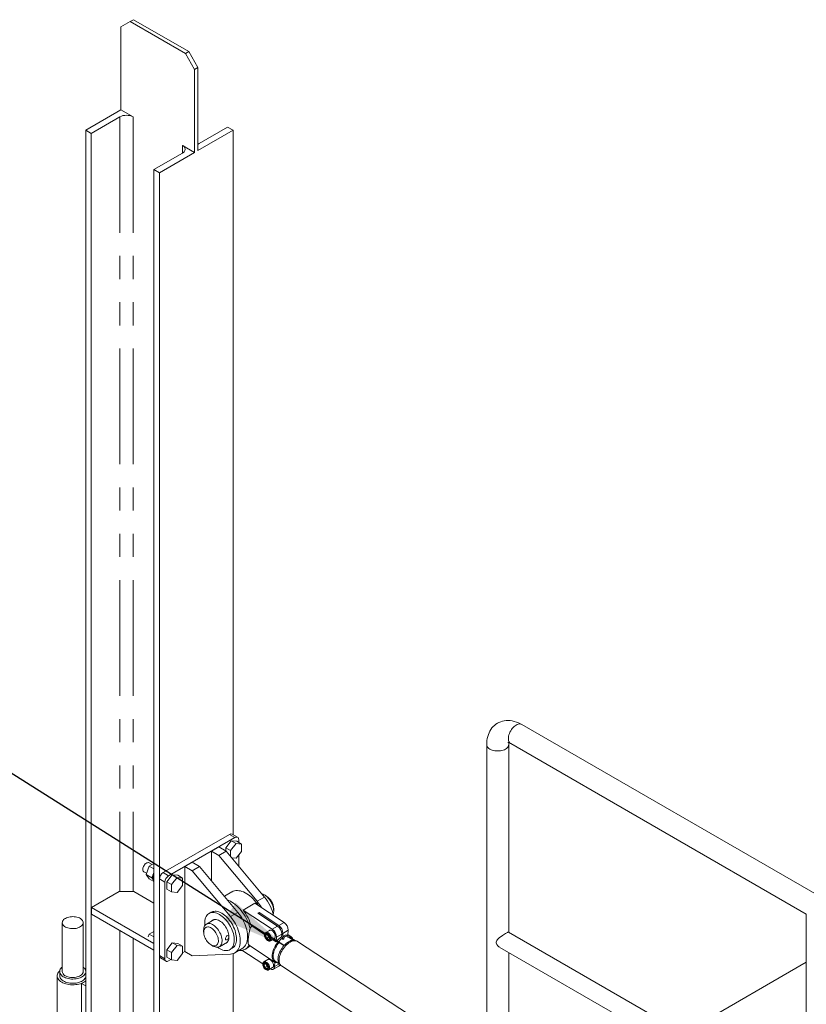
# Model space of a CAD drawing. Header units: millimetres. Extents: x 525 to 29324, y 175 to 20618.
# Tile 195 of 220: x 6124 to 7632, y 15706 to 17595. Entities that reach past the tile are written whole.
import ezdxf

# ---------------------------------------------------------------- set-up
doc = ezdxf.new("R2010")
doc.units = ezdxf.units.MM
doc.linetypes.add('SLD-Centrada-doble', pattern=[12.7, 6.35, -1.27, 1.27, -1.27, 1.27, -1.27])
doc.linetypes.add('SLD-Continua', pattern=[0])
doc.layers.add('COTAS', color=1, linetype='SLD-Continua')
doc.styles.get("Standard").update_dxf_attribs({"font": 'ARIALN.TTF'})
doc.dimstyles.new('SLDDIMSTYLE0', dxfattribs={"dimtxt": 0.18, "dimasz": 122.5, "dimexe": 0, "dimexo": 0.0625, "dimgap": 0, "dimtad": 0, "dimtih": 1, "dimtoh": 1, "dimdec": 0, "dimrnd": 1e-09, "dimzin": 0, "dimdsep": 46, "dimtxsty": 'Standard', "dimsah": 1, "dimcen": 0.09, "dimadec": 0, "dimazin": 0, "dimtfac": 122.5, "dimtdec": 0, "dimtofl": 0, "dimtmove": 0, "dimatfit": 3, "dimfxl": 1, "dimfrac": 2, "dimtolj": 1, "dimtzin": 0, "dimarcsym": 0})

msp = doc.modelspace()

# ---------------------------------------------------------------- linework, layer by layer
at = {"color": 7, "linetype": 'SLD-Continua', "lineweight": 18, "ltscale": 35}
for p, q in [((6335.4, 17591.8), (6341.7, 17595.5)), ((6341.7, 17595.5), (6447.8, 17534.2)), ((6317.7, 17581.6), (6335.4, 17591.8)), ((6317.7, 17581.6), (6317.7, 17422.4)), ((6441.4, 17530.6), (6335.4, 17591.8)), ((6447.8, 17534.2), (6441.4, 17530.6)), ((6441.4, 17530.6), (6459.1, 17500)), ((6465.5, 17503.6), (6447.8, 17534.2)), ((6459.1, 17500), (6465.5, 17503.6)), ((6459.1, 17340.7), (6459.1, 17500)), ((6465.5, 17503.6), (6465.5, 17344.4)), ((6317.7, 17422.4), (6250.2, 17383.4)), ((6260.8, 17377.3), (6315.6, 17408.9)), ((6317.7, 17422.4), (6341, 17408.9)), ((6522.4, 17389.5), (6467.6, 17357.9)), ((6533, 17383.4), (6522.4, 17389.5)), ((6250.2, 17383.4), (6260.8, 17377.3)), ((6250.2, 17383.4), (6250.2, 13170)), ((6260.8, 17377.3), (6260.8, 13163.9)), ((6465.5, 17344.4), (6533, 17383.4)), ((6533, 17383.4), (6533, 16031.3)), ((6435.8, 17354.2), (6459.1, 17340.7)), ((6435.8, 17339.5), (6381, 17307.9)), ((6391.6, 17301.7), (6459.1, 17340.7)), ((6381, 17307.9), (6391.6, 17301.7)), ((6381, 17307.9), (6381, 13094.5)), ((6391.6, 17301.7), (6391.6, 13088.4)), ((8854, 15222.3), (7086.3, 16242.8)), ((7019.3, 16204.2), (7019.3, 15592.3)), ((7061.4, 15843.8), (7061.4, 16204.2)), ((7065.2, 16206.3), (7632.1, 15879.1)), ((6525.9, 16032), (6398.7, 15958.5)), ((6536.5, 16025.9), (6409.3, 15952.4)), ((6541.5, 16026.4), (6530.9, 16032.5)), ((6505.4, 16007.9), (6491.3, 15999.8)), ((6505.4, 16007.9), (6519.6, 15999.8)), ((6529.5, 16019.6), (6518.9, 16006.4)), ((6518.9, 16006.4), (6528.1, 16001.1)), ((6518.9, 16006.4), (6518.9, 16000.2)), ((6538.7, 16014.3), (6528.1, 16001.1)), ((6529.5, 16019.6), (6538.7, 16014.3)), ((6540.1, 16018.7), (6529.5, 16019.6)), ((6549.3, 16013.4), (6538.7, 16014.3)), ((6540.1, 16018.7), (6549.3, 16013.4)), ((6543.6, 16016.6), (6543.6, 16021.8)), ((6549.3, 15999.2), (6549.3, 16013.4)), ((6491.3, 15999.8), (6505.4, 15991.6)), ((6491.3, 15943.2), (6491.3, 15999.8)), ((6519.6, 15999.8), (6505.4, 15991.6)), ((6505.4, 15991.6), (6578.8, 15903.5)), ((6519.6, 15999.8), (6592.9, 15911.7)), ((6528.1, 16001.1), (6528.1, 15989.6)), ((6530.4, 15986.8), (6538.7, 15986)), ((6538.7, 15986), (6549.3, 15999.2)), ((6543.6, 15970.9), (6543.6, 15992.2)), ((6365.9, 15955.1), (6372, 15970.9)), ((6377.5, 15974.1), (6371.8, 15977.4)), ((6372, 15970.9), (6381, 15976.1)), ((6372, 15970.9), (6381, 15965.8)), ((6440.4, 15970.4), (6454.5, 15978.5)), ((6440.4, 15970.4), (6454.5, 15962.2)), ((6440.4, 15807.1), (6440.4, 15970.4)), ((6454.5, 15978.5), (6468.7, 15970.4)), ((6454.5, 15962.2), (6468.7, 15970.4)), ((6468.7, 15970.4), (6542, 15882.3)), ((6361.8, 15960.1), (6366.7, 15957.3)), ((6365.9, 15955.1), (6377.2, 15948.6)), ((6372, 15946.4), (6365.9, 15955.1)), ((6377.2, 15948.6), (6378.9, 15952.9)), ((6378.5, 15949.7), (6380.1, 15948.8)), ((6378.5, 15949), (6379.1, 15949.3)), ((6378.5, 15949), (6380, 15948.1)), ((6416.3, 15954.3), (6405.7, 15941.1)), ((6425.5, 15949), (6414.9, 15935.8)), ((6416.3, 15954.3), (6425.5, 15949)), ((6426.9, 15953.4), (6416.3, 15954.3)), ((6436.1, 15948.1), (6425.5, 15949)), ((6426.9, 15953.4), (6436.1, 15948.1)), ((6454.5, 15962.2), (6527.9, 15874.1)), ((6372, 15946.4), (6380.7, 15941.4)), ((6378.9, 15946.2), (6377.2, 15948.6)), ((6391.6, 15946.3), (6391.6, 15799.3)), ((6402.2, 15940.2), (6402.2, 15793.2)), ((6405.7, 15941.1), (6414.9, 15935.8)), ((6405.7, 15941.1), (6405.7, 15927)), ((6414.9, 15935.8), (6414.9, 15921.7)), ((6425.5, 15920.7), (6436.1, 15933.9)), ((6436.1, 15933.9), (6436.1, 15948.1)), ((6261.1, 15891.4), (6314.2, 15922)), ((6314.2, 15922), (6342.4, 15922)), ((6342.4, 15922), (6381, 15899.7)), ((6405.7, 15927), (6414.9, 15921.7)), ((6414.9, 15921.7), (6425.5, 15920.7)), ((6530.8, 15921.6), (6516.3, 15913.2)), ((6596.7, 15913.6), (6593.1, 15915.7)), ((6574.7, 15899.6), (6552, 15886.5)), ((6630.7, 15862.9), (6574.7, 15899.6)), ((6381, 15822.2), (6261.1, 15891.4)), ((6261.1, 15879.1), (6261.1, 15891.4)), ((6381, 15809.9), (6261.1, 15879.1)), ((6491.1, 15882.5), (6486.9, 15880.1)), ((6552, 15886.5), (6608.1, 15849.8)), ((6580.5, 15880.5), (6582.6, 15881.7)), ((6618.3, 15855.7), (6580.5, 15880.5)), ((6582.6, 15881.7), (6582.4, 15879.2)), ((6582.6, 15881.7), (6620.5, 15856.9)), ((6610.8, 15885), (6610.8, 15889.1)), ((7632.1, 15879.1), (7632.1, 15489.1)), ((6205.4, 15862.6), (6205.4, 15768.7)), ((6245.4, 15768.7), (6245.4, 15862.6)), ((6496.9, 15868.6), (6481.6, 15859.8)), ((6496.1, 15868.1), (6496.4, 15868.4)), ((6593.3, 15840), (6568.7, 15856.1)), ((6370, 15835), (6372, 15840.3)), ((6372, 15840.3), (6381, 15845.4)), ((6372, 15840.3), (6381, 15835.1)), ((6476.4, 15848.3), (6476.4, 15844.2)), ((6598.7, 15839.9), (6594.9, 15837.7)), ((6603, 15847.7), (6595.4, 15843.3)), ((6595.4, 15843.3), (6595.5, 15843.4)), ((6599.4, 15839.5), (6601, 15834.9)), ((6625.9, 15835.2), (6626.2, 15840.7)), ((6628.4, 15841.9), (6628, 15836.4)), ((6628, 15836.4), (6630.7, 15834.6)), ((6638.1, 15838.6), (6638.6, 15847.9)), ((6644.2, 15835.5), (6638.1, 15839.5)), ((7632.1, 15514.4), (7061.1, 15844.1)), ((6416.3, 15823.7), (6405.7, 15810.5)), ((6425.5, 15818.4), (6414.9, 15805.2)), ((6416.3, 15823.7), (6425.5, 15818.4)), ((6426.9, 15822.7), (6416.3, 15823.7)), ((6436.1, 15817.4), (6425.5, 15818.4)), ((6426.9, 15822.7), (6436.1, 15817.4)), ((6436.1, 15803.3), (6436.1, 15817.4)), ((6490.6, 15819.7), (6494.1, 15817.7)), ((6506.6, 15816.4), (6521.9, 15825.2)), ((6521.5, 15824.9), (6521.1, 15824.8)), ((6563.5, 15819), (6612.4, 15787)), ((6601, 15834.9), (6596.7, 15832.4)), ((6601, 15834.9), (6603, 15833.6)), ((6603.1, 15832.4), (6603.1, 15832.8)), ((6604.4, 15827.7), (6604.3, 15827.7)), ((6604.4, 15827.7), (6612, 15832.2)), ((6615.4, 15825.5), (6608.4, 15830.1)), ((6616, 15834.8), (6615.4, 15825.5)), ((6621.4, 15824.6), (6621.6, 15825.6)), ((6630.5, 15818.6), (6621.4, 15824.6)), ((6628.6, 15833.4), (6625.9, 15835.2)), ((6628.4, 15829.5), (6628.6, 15833.4)), ((6629.8, 15831.2), (6628.4, 15830.4)), ((6630.7, 15834.6), (6630.5, 15830.7)), ((6638.9, 15834.7), (6637.3, 15834.6)), ((6637.5, 15834.7), (6637.4, 15834.6)), ((6648, 15828.7), (6638.9, 15834.7)), ((6651.9, 15828), (6643.8, 15833.4)), ((6653.8, 15827.5), (6650.7, 15828.4)), ((6888, 15674.6), (6656.1, 15826.5)), ((6405.7, 15810.5), (6414.9, 15805.2)), ((6405.7, 15810.5), (6405.7, 15796.3)), ((6414.9, 15805.2), (6414.9, 15791)), ((6425.5, 15790.1), (6436.1, 15803.3)), ((6436.1, 15804.6), (6440.4, 15807.1)), ((6454.5, 15798.9), (6440.4, 15807.1)), ((6527.9, 15802.3), (6454.5, 15798.9)), ((6526.8, 15810.8), (6531.1, 15813.3)), ((6533, 15803.2), (6533, 15654.3)), ((6536.1, 15804.6), (6550.2, 15812.8)), ((6589.8, 15783.2), (6549.7, 15809.4)), ((6556.5, 15811.7), (6559.3, 15813.4)), ((7044.4, 15815.1), (7632.1, 15475.8)), ((7061.4, 15359.9), (7061.4, 15805.3)), ((6393.7, 15794.7), (6404.3, 15788.6)), ((6405.7, 15796.3), (6414.9, 15791)), ((6409.3, 15789.1), (6413.8, 15791.7)), ((6414.9, 15791), (6425.5, 15790.1)), ((6595.3, 15784), (6591.6, 15781.8)), ((6599.6, 15791.8), (6592, 15787.4)), ((6592, 15787.4), (6592.2, 15787.5)), ((6597.6, 15779), (6593.4, 15776.5)), ((6596, 15783.6), (6597.6, 15779)), ((6597.6, 15779), (6599.7, 15777.7)), ((6610.1, 15773.3), (6620.4, 15779.2)), ((6610.4, 15793.5), (6610.8, 15792.7)), ((6613.1, 15786.6), (6612.6, 15778.1)), ((6614.2, 15788.2), (6622.3, 15782.9)), ((6621.5, 15783.9), (6623.5, 15781.4)), ((6622.5, 15780.4), (6623.7, 15781.1)), ((6625.5, 15779.6), (6849.2, 15633.1)), ((7632.1, 15786.4), (7396.5, 15650.4)), ((7632.1, 15786.4), (7396.5, 15650.4)), ((7632.1, 15786.4), (7396.5, 15650.4)), ((7632.1, 15786.4), (7396.5, 15650.4)), ((7632.1, 15786.4), (7396.5, 15650.4)), ((6195.4, 15760.5), (6195.4, 15638)), ((6200.4, 15768.7), (6200.4, 15760.5)), ((6599.7, 15776.5), (6599.7, 15776.9)), ((6601, 15771.8), (6600.9, 15771.8)), ((6601, 15771.8), (6608.6, 15776.3)), ((6250.2, 15750.3), (6242.4, 15745.8)), ((6242.4, 15745.8), (6250.2, 15741.3)), ((6242.4, 15745.8), (6242.4, 15623.3))]:
    msp.add_line(p, q, dxfattribs=at)
at = {"color": 8, "linetype": 'SLD-Centrada-doble', "lineweight": 18, "ltscale": 35}
for p, q in [((6315.6, 17408.9), (6315.6, 15922)), ((6341, 17408.9), (6341, 15922)), ((6435.8, 17354.2), (6435.8, 17339.5)), ((6536.5, 16025.9), (6525.9, 16032)), ((6398.7, 15958.5), (6409.3, 15952.4)), ((6402.2, 15940.2), (6391.6, 15946.3)), ((6592.9, 15911.7), (6578.8, 15903.5)), ((6527.9, 15874.1), (6542, 15882.3)), ((6618.3, 15855.7), (6608.1, 15849.8)), ((6630.7, 15862.9), (6620.5, 15856.9)), ((6315.6, 15847.7), (6315.6, 15309.6)), ((6626.2, 15840.7), (6616, 15834.8)), ((6638.6, 15847.9), (6628.4, 15841.9)), ((6341, 15833), (6341, 15309.6)), ((6391.6, 15799.3), (6402.2, 15793.2)), ((6621.6, 15783.3), (6612.6, 15778.1))]:
    msp.add_line(p, q, dxfattribs=at)
at = {"color": 7, "linetype": 'SLD-Continua', "lineweight": 18, "ltscale": 35, "flags": 128}
for points in [[(6435.8, 17354.2), (6437.5, 17353.1), (6438.9, 17351.8), (6439.9, 17350.5), (6440.6, 17349.1), (6441, 17347.6), (6441, 17346.1), (6440.6, 17344.6), (6439.9, 17343.2), (6438.9, 17341.9), (6437.5, 17340.6), (6435.8, 17339.5)], [(6467.6, 17357.9), (6465.7, 17356.9), (6465.5, 17356.8)], [(7086.3, 16242.8), (7084.1, 16244), (7080.2, 16245.9), (7076.2, 16247.5), (7072.2, 16248.8), (7068.2, 16249.7), (7064.3, 16250.3), (7060.4, 16250.5), (7056.7, 16250.4), (7053, 16249.9), (7049.4, 16249.1), (7046.1, 16248.1), (7042.8, 16246.7), (7039.8, 16245.1), (7036.9, 16243.2), (7034.2, 16241), (7031.7, 16238.7), (7029.4, 16236.1), (7027.4, 16233.2), (7025.5, 16230.2), (7023.9, 16227), (7022.5, 16223.6), (7021.3, 16220), (7020.4, 16216.2), (7019.8, 16212.3), (7019.4, 16208.2), (7019.3, 16204.2)], [(7065.2, 16206.3), (7065.2, 16206.3), (7063.9, 16207.3), (7062.8, 16208.5), (7061.9, 16210.1), (7061.3, 16211.8), (7060.9, 16213.8), (7060.8, 16216), (7060.9, 16218.3), (7061.3, 16220.7), (7061.9, 16223.2), (7062.8, 16225.7), (7063.9, 16228.2), (7065.2, 16230.7), (7066.6, 16233), (7068.3, 16235.2), (7070, 16237.2), (7071.9, 16239), (7073.8, 16240.5), (7075.7, 16241.8), (7077.7, 16242.8), (7079.6, 16243.4), (7081.4, 16243.8), (7083.2, 16243.8), (7084.8, 16243.5), (7086.3, 16242.8)], [(7065.2, 16206.3), (7065.2, 16206.3), (7063.9, 16207.3), (7062.8, 16208.5), (7061.9, 16210.1), (7061.3, 16211.8), (7060.9, 16213.8), (7060.8, 16216), (7060.9, 16218.3), (7061.3, 16220.7), (7061.9, 16223.2), (7062.8, 16225.7), (7063.9, 16228.2), (7065.2, 16230.7), (7066.6, 16233), (7068.3, 16235.2), (7070, 16237.2), (7071.9, 16239), (7073.8, 16240.5), (7075.7, 16241.8)], [(7075.7, 16241.8), (7077.7, 16242.8), (7079.6, 16243.4), (7081.4, 16243.8), (7083.2, 16243.8), (7084.8, 16243.5), (7086.3, 16242.8)], [(7019.3, 16204.2), (7019.3, 16204.2), (7019.5, 16202.6), (7020, 16201), (7020.9, 16199.5), (7022.1, 16198.1), (7023.6, 16196.8), (7025.5, 16195.6), (7027.5, 16194.5), (7029.8, 16193.6), (7032.3, 16192.9), (7034.9, 16192.4), (7037.6, 16192.1), (7040.4, 16192), (7043.1, 16192.1), (7045.8, 16192.4), (7048.4, 16192.9), (7050.9, 16193.6), (7053.2, 16194.5), (7055.3, 16195.6), (7057.1, 16196.8), (7058.6, 16198.1), (7059.8, 16199.5), (7060.7, 16201), (7061.3, 16202.6), (7061.4, 16204.2)], [(7019.3, 16204.2), (7019.5, 16202.6), (7020, 16201), (7020.9, 16199.5), (7022.1, 16198.1), (7023.6, 16196.8), (7025.5, 16195.6), (7027.5, 16194.5), (7029.8, 16193.6), (7032.3, 16192.9), (7034.9, 16192.4), (7037.6, 16192.1), (7040.4, 16192), (7043.1, 16192.1), (7045.8, 16192.4), (7048.4, 16192.9), (7050.9, 16193.6), (7053.2, 16194.5), (7055.3, 16195.6)], [(7055.3, 16195.6), (7057.1, 16196.8), (7058.6, 16198.1), (7059.8, 16199.5), (7060.7, 16201), (7061.3, 16202.6), (7061.4, 16204.2)], [(6543.6, 16021.8), (6543.5, 16023.3), (6543.1, 16024.6), (6542.4, 16025.7), (6541.5, 16026.4), (6540.5, 16026.8), (6539.3, 16026.8), (6537.9, 16026.5), (6536.5, 16025.9)], [(6361.8, 15960.1), (6361.3, 15960.5), (6360.6, 15961.4), (6360.1, 15962.5), (6359.8, 15963.9), (6359.8, 15965.4), (6360.1, 15967.1), (6360.6, 15968.9), (6361.3, 15970.6), (6362.2, 15972.2), (6363.3, 15973.8), (6364.5, 15975.1), (6365.8, 15976.2), (6367.2, 15977.1), (6368.5, 15977.6), (6369.8, 15977.9), (6370.9, 15977.8), (6371.8, 15977.4)], [(6530.8, 15921.6), (6531.1, 15921.8), (6533.3, 15922.8), (6535.8, 15923.6), (6538.4, 15924), (6541.1, 15924.1), (6544, 15923.9), (6546.9, 15923.4), (6549.9, 15922.5), (6552.9, 15921.4), (6556, 15919.9), (6559.1, 15918.1), (6562.2, 15916.1), (6565.3, 15913.8), (6568.3, 15911.2), (6571.2, 15908.4), (6574, 15905.3), (6576.8, 15902.1), (6579.4, 15898.7), (6581.9, 15895.1), (6582.2, 15894.6)], [(6609.8, 15878.7), (6610.2, 15880), (6610.6, 15882.1), (6610.8, 15884.4), (6610.7, 15886.9), (6610.4, 15889.5), (6609.9, 15892.1), (6609.1, 15894.8), (6608.1, 15897.5), (6606.8, 15900.2), (6605.4, 15902.8), (6603.8, 15905.3), (6602.1, 15907.6), (6600.2, 15909.8), (6598.3, 15911.8), (6596.2, 15913.5), (6594.2, 15915), (6592.1, 15916.2), (6590, 15917.1), (6588, 15917.8), (6587.9, 15917.8)], [(6565.7, 15851.6), (6564.6, 15855.4), (6563.3, 15859.4), (6561.8, 15863.4), (6560, 15867.4), (6558, 15871.3), (6555.9, 15875.1), (6553.6, 15878.8), (6551.1, 15882.3), (6548.5, 15885.8), (6545.8, 15889), (6542.9, 15892), (6540, 15894.8), (6537, 15897.4), (6533.9, 15899.7), (6530.8, 15901.8), (6527.7, 15903.6), (6524.7, 15905), (6522.3, 15906)], [(6211.3, 15870.7), (6209.5, 15869.6), (6208, 15868.3), (6206.9, 15866.9), (6206, 15865.4), (6205.6, 15863.9), (6205.4, 15862.4), (6205.6, 15860.8), (6206.2, 15859.3), (6207.1, 15857.9), (6208.4, 15856.5), (6209.9, 15855.3), (6211.8, 15854.1), (6213.8, 15853.2), (6216.1, 15852.4), (6218.5, 15851.7), (6221.1, 15851.3), (6223.8, 15851.1), (6226.4, 15851), (6229.1, 15851.2), (6231.7, 15851.6), (6234.1, 15852.2), (6236.5, 15852.9), (6238.6, 15853.9), (6240.5, 15855), (6242.1, 15856.2), (6243.4, 15857.5), (6244.4, 15859), (6245.1, 15860.5), (6245.4, 15862), (6245.4, 15863.5), (6244.9, 15865.1), (6244.2, 15866.5), (6243.1, 15867.9), (6241.7, 15869.3), (6240, 15870.5), (6238.1, 15871.5), (6235.9, 15872.4), (6233.5, 15873.1), (6231, 15873.7), (6228.4, 15874), (6225.8, 15874.1), (6223.1, 15874), (6220.5, 15873.8), (6217.9, 15873.3), (6215.5, 15872.6), (6213.3, 15871.8), (6211.3, 15870.7)], [(6478.8, 15857.2), (6478.8, 15857.8), (6478.6, 15861), (6478.6, 15864), (6478.9, 15866.9), (6479.5, 15869.6), (6480.3, 15872), (6481.3, 15874.3), (6482.6, 15876.2), (6484, 15877.9), (6485.7, 15879.4), (6487.6, 15880.5), (6489.6, 15881.3), (6491.8, 15881.8), (6494.1, 15882), (6496.5, 15881.8), (6499, 15881.4), (6501.6, 15880.6), (6504.2, 15879.5), (6506.8, 15878.1)], [(6491.1, 15882.5), (6491.8, 15882.9), (6493.8, 15883.7), (6496, 15884.2), (6498.3, 15884.4), (6500.7, 15884.3), (6503.2, 15883.8), (6505.8, 15883), (6508.4, 15881.9), (6511.1, 15880.6)], [(6506.8, 15878.1), (6509.5, 15876.4), (6512.1, 15874.5), (6514.7, 15872.3), (6517.2, 15869.9), (6519.6, 15867.2), (6521.9, 15864.4), (6524.1, 15861.4), (6526.1, 15858.2), (6528, 15854.9), (6529.7, 15851.6), (6531.1, 15848.2), (6532.4, 15844.8), (6533.4, 15841.4), (6534.2, 15838), (6534.8, 15834.7), (6535.1, 15831.5), (6535.1, 15828.4), (6534.9, 15825.4), (6534.5, 15822.6), (6533.8, 15820.1), (6532.9, 15817.7), (6531.8, 15815.6), (6530.4, 15813.8), (6528.8, 15812.2), (6527.1, 15810.9), (6525.1, 15810), (6523, 15809.3), (6520.8, 15809), (6518.4, 15809), (6516, 15809.3), (6513.4, 15809.9), (6510.8, 15810.8), (6508.2, 15812.1), (6505.5, 15813.6), (6503, 15815.3)], [(6511.1, 15880.6), (6513.7, 15878.9), (6516.4, 15876.9), (6518.9, 15874.7), (6521.5, 15872.3), (6523.9, 15869.7), (6526.2, 15866.8), (6528.4, 15863.8), (6530.4, 15860.7), (6532.2, 15857.4), (6533.9, 15854.1), (6535.4, 15850.7), (6536.6, 15847.2), (6537.6, 15843.8), (6538.4, 15840.4), (6539, 15837.1), (6539.3, 15833.9), (6539.4, 15830.8), (6539.2, 15827.9), (6538.7, 15825.1), (6538.1, 15822.5), (6537.2, 15820.2), (6536, 15818.1), (6534.7, 15816.2), (6533.1, 15814.7), (6531.3, 15813.4), (6531.1, 15813.3)], [(6527.9, 15874.1), (6530.5, 15870.8), (6533, 15867.3), (6535.3, 15863.7), (6537.4, 15860), (6539.3, 15856.2), (6541.1, 15852.3), (6542.6, 15848.3), (6543.8, 15844.4), (6544.9, 15840.5), (6545.6, 15836.7), (6546.2, 15832.9), (6546.4, 15829.3), (6546.4, 15825.8), (6546.2, 15822.4), (6545.6, 15819.2), (6544.9, 15816.3), (6543.8, 15813.6), (6542.6, 15811.1), (6541.1, 15808.9), (6539.3, 15807), (6537.4, 15805.4), (6535.3, 15804.2), (6533, 15803.2), (6530.5, 15802.6), (6527.9, 15802.3)], [(6542, 15882.3), (6544.6, 15879), (6547.1, 15875.5), (6549.4, 15871.9), (6551.5, 15868.1), (6553.5, 15864.3), (6555.2, 15860.4), (6556.7, 15856.5), (6558, 15852.6), (6559, 15848.7), (6559.8, 15844.8), (6560.3, 15841.1), (6560.6, 15837.4), (6560.6, 15833.9), (6560.3, 15830.6), (6559.8, 15827.4), (6559, 15824.5), (6558, 15821.7), (6556.7, 15819.3), (6555.2, 15817.1), (6553.5, 15815.2), (6551.5, 15813.6), (6550.2, 15812.8)], [(6476.4, 15848.3), (6476.5, 15850.1), (6476.8, 15852.3), (6477.4, 15854.3), (6478.2, 15856.1), (6479.2, 15857.6), (6480.4, 15858.9), (6481.8, 15859.9), (6483.4, 15860.5), (6485.1, 15860.9), (6487, 15860.9), (6489, 15860.6), (6491, 15860), (6493.1, 15859.1), (6495.2, 15857.9), (6497.2, 15856.4), (6499.3, 15854.6), (6501.2, 15852.7), (6503.1, 15850.5), (6504.8, 15848.1), (6506.4, 15845.6), (6507.8, 15843), (6509.1, 15840.4), (6510.1, 15837.7), (6510.9, 15835), (6511.4, 15832.3), (6511.7, 15829.7), (6511.8, 15827.3), (6511.6, 15825), (6511.2, 15822.9), (6510.5, 15821), (6509.6, 15819.3), (6508.5, 15817.9), (6507.2, 15816.8), (6505.7, 15816), (6504, 15815.5), (6502.2, 15815.3), (6500.3, 15815.4), (6498.3, 15815.9), (6496.2, 15816.6), (6494.1, 15817.7), (6494.1, 15817.7)], [(6491.8, 15865.6), (6492.2, 15866), (6493.5, 15867.2), (6495.1, 15868), (6496.8, 15868.5), (6498.6, 15868.7), (6500.6, 15868.6), (6502.6, 15868.1), (6504.7, 15867.4), (6506.8, 15866.3)], [(6506.8, 15866.3), (6509, 15864.9), (6511.1, 15863.2), (6513.1, 15861.3), (6515.1, 15859.2), (6516.9, 15856.9), (6518.6, 15854.4), (6520.2, 15851.8), (6521.5, 15849.1), (6522.6, 15846.4), (6523.6, 15843.6), (6524.2, 15840.9), (6524.7, 15838.2), (6524.9, 15835.7), (6524.8, 15833.2), (6524.5, 15831), (6523.9, 15828.9), (6523.1, 15827.1), (6522.1, 15825.5), (6520.9, 15824.2), (6519.4, 15823.3), (6517.8, 15822.6), (6516.8, 15822.3)], [(6490.6, 15819.7), (6492.5, 15818.8), (6494.3, 15818.2), (6496.1, 15817.8), (6497.8, 15817.8), (6499.3, 15818.2), (6500.8, 15818.8), (6502, 15819.8), (6503, 15821.1), (6503.8, 15822.6), (6504.3, 15824.3), (6504.7, 15826.3), (6504.7, 15828.4), (6504.5, 15830.7), (6504.1, 15833.1), (6503.4, 15835.5), (6502.5, 15838), (6501.4, 15840.4), (6500.1, 15842.7), (6498.6, 15844.9), (6497, 15847), (6495.2, 15848.8), (6493.4, 15850.4), (6491.5, 15851.8), (6489.6, 15852.9), (6487.8, 15853.7), (6485.9, 15854.2), (6484.2, 15854.3), (6482.6, 15854.1), (6481.1, 15853.6), (6479.8, 15852.8), (6478.7, 15851.7), (6477.8, 15850.3), (6477.1, 15848.7), (6476.6, 15846.8), (6476.5, 15844.8), (6476.5, 15842.5), (6476.8, 15840.2), (6477.4, 15837.8), (6478.2, 15835.4), (6479.2, 15832.9), (6480.4, 15830.6), (6481.8, 15828.3), (6483.4, 15826.2), (6485.1, 15824.2), (6486.8, 15822.5), (6488.7, 15821), (6490.6, 15819.7)], [(6521.1, 15837.3), (6522.2, 15837.6), (6523.2, 15837.5), (6524, 15837), (6524.5, 15836.1), (6524.5, 15834.9), (6524.2, 15833.5), (6523.5, 15832.3), (6522.6, 15831.1), (6521.5, 15830.2), (6520.4, 15829.6), (6519.5, 15829.5), (6518.8, 15829.7), (6518.4, 15830.5), (6518.2, 15831.5), (6518.3, 15832.8), (6518.7, 15834.2), (6519.4, 15835.6), (6520.3, 15836.7), (6521.1, 15837.3)], [(6595.6, 15843.4), (6595.4, 15843.3), (6594.5, 15842.7), (6593.8, 15841.8), (6593.4, 15840.7), (6593.2, 15839.4), (6593.2, 15838), (6593.4, 15836.4), (6593.9, 15834.9), (6594.6, 15833.4), (6595.4, 15831.9), (6596.4, 15830.6), (6597.5, 15829.4), (6598.8, 15828.5), (6600, 15827.7), (6601.3, 15827.3), (6602.5, 15827.2), (6603.5, 15827.4), (6604.2, 15827.7)], [(6599.5, 15839.4), (6598.7, 15839.9), (6597.2, 15840.3)], [(6603, 15847.7), (6603.4, 15848), (6604.5, 15848.2), (6605.7, 15848), (6607, 15847.6), (6608.2, 15846.8), (6609.5, 15845.8), (6610.7, 15844.5), (6611.7, 15843), (6612.6, 15841.4), (6613.3, 15839.8), (6613.7, 15838.1), (6613.9, 15836.5), (6613.8, 15835.1), (6613.4, 15833.9), (6612.8, 15832.9), (6612, 15832.2), (6612, 15832.2)], [(6647.8, 15830.7), (6647.7, 15830.9), (6646.9, 15832.7), (6645.8, 15834.1), (6644.5, 15835.3), (6642.9, 15836.2), (6641.2, 15836.7), (6639.3, 15836.9), (6637.3, 15836.8), (6635.2, 15836.4), (6633, 15835.7), (6630.7, 15834.6)], [(7044.4, 15815.2), (7042.6, 15816.3), (7040.5, 15818.2), (7038.8, 15820.6), (7038.1, 15822), (7037.7, 15823.6), (7037.7, 15825.1), (7038, 15826.7), (7038.7, 15828.4), (7039.8, 15830), (7041.7, 15832.1), (7044.1, 15834.2), (7046.7, 15836.2), (7049.5, 15838.1), (7051.4, 15839.4), (7053.3, 15840.6), (7055.1, 15841.7), (7056.7, 15842.6), (7058, 15843.2), (7059.1, 15843.7), (7060, 15844), (7060.6, 15844.2), (7061, 15844)], [(6628.6, 15833.4), (6626.3, 15831.8), (6624, 15830), (6621.8, 15827.9), (6619.6, 15825.6), (6617.6, 15823.1), (6615.7, 15820.4), (6613.9, 15817.7), (6612.4, 15814.8), (6611, 15812), (6609.9, 15809.1), (6609, 15806.2), (6608.3, 15803.4), (6607.9, 15800.7), (6607.7, 15798.1), (6607.8, 15795.7), (6608.2, 15793.5), (6608.8, 15791.5), (6609.7, 15789.8), (6610.8, 15788.3), (6612.1, 15787.2), (6613.6, 15786.3), (6615.3, 15785.8), (6617.2, 15785.5), (6618.2, 15785.5)], [(6621.4, 15824.6), (6619.4, 15822.3), (6617.6, 15819.8), (6615.9, 15817.2), (6614.4, 15814.5), (6613, 15811.7), (6611.9, 15809), (6611, 15806.2), (6610.4, 15803.6), (6610, 15801), (6609.9, 15798.5), (6610, 15796.3), (6610.3, 15794.2), (6610.9, 15792.3), (6611.8, 15790.7), (6612.8, 15789.3), (6614.1, 15788.2), (6614.2, 15788.2)], [(6621.5, 15783.9), (6620.9, 15784.7), (6620.1, 15786.3), (6619.5, 15788.2), (6619.1, 15790.2), (6619, 15792.5), (6619.2, 15795), (6619.6, 15797.6), (6620.2, 15800.2), (6621.1, 15803), (6622.2, 15805.7), (6623.5, 15808.5), (6625, 15811.2), (6626.7, 15813.8), (6628.6, 15816.3), (6630.5, 15818.6)], [(6621, 15791.6), (6621.3, 15794.1), (6621.8, 15796.8), (6622.5, 15799.5), (6623.5, 15802.3), (6624.7, 15805.1), (6626.1, 15807.8), (6627.7, 15810.5), (6629.5, 15813.1), (6631.4, 15815.6), (6633.4, 15817.9), (6635.5, 15820.1), (6637.7, 15822), (6639.9, 15823.7), (6642.1, 15825.1), (6644.3, 15826.2), (6646.5, 15827.1), (6648.6, 15827.6), (6650.6, 15827.9), (6652.4, 15827.8), (6654.2, 15827.4), (6655.7, 15826.7), (6656.1, 15826.5)], [(6630.5, 15818.6), (6632.7, 15820.8), (6634.9, 15822.8), (6637.2, 15824.6), (6639.4, 15826), (6641.7, 15827.2), (6643.9, 15828), (6646, 15828.5), (6648, 15828.7)], [(6648, 15828.7), (6649.9, 15828.6), (6650.7, 15828.4)], [(6402.2, 15793.2), (6402.3, 15791.7), (6402.7, 15790.4), (6403.4, 15789.3), (6404.3, 15788.6), (6405.3, 15788.2), (6406.6, 15788.2), (6407.9, 15788.5), (6409.3, 15789.1)], [(6592.2, 15787.5), (6592, 15787.4), (6591.1, 15786.8), (6590.5, 15785.9), (6590, 15784.8), (6589.8, 15783.5), (6589.8, 15782.1), (6590.1, 15780.5), (6590.5, 15779), (6591.2, 15777.5), (6592, 15776), (6593.1, 15774.7), (6594.2, 15773.5), (6595.4, 15772.6), (6596.7, 15771.8), (6598, 15771.4), (6599.1, 15771.3), (6600.2, 15771.5), (6600.8, 15771.8)], [(6596.2, 15783.5), (6595.3, 15784), (6593.9, 15784.4)], [(6599.6, 15791.8), (6600.1, 15792.1), (6601.1, 15792.3), (6602.3, 15792.1), (6603.6, 15791.7), (6604.9, 15790.9), (6606.1, 15789.9), (6607.3, 15788.6), (6608.4, 15787.1), (6609.2, 15785.5), (6609.9, 15783.9), (6610.3, 15782.2), (6610.5, 15780.6), (6610.4, 15779.2), (6610.1, 15778), (6609.5, 15777), (6608.7, 15776.3), (6608.6, 15776.3)], [(6625.5, 15779.6), (6624.5, 15780.4), (6623.3, 15781.6), (6622.4, 15783.2), (6621.7, 15785), (6621.2, 15787), (6621, 15789.2), (6621, 15791.6)], [(6250.2, 15750.7), (6249.8, 15750.4), (6247.8, 15748.9), (6245.5, 15747.6), (6242.9, 15746.4), (6240.2, 15745.4), (6237.3, 15744.6), (6234.2, 15743.9), (6231.1, 15743.5), (6227.9, 15743.2), (6224.6, 15743.2), (6221.4, 15743.3), (6218.2, 15743.7), (6215.1, 15744.2), (6212.1, 15745), (6209.3, 15745.9), (6206.6, 15747), (6204.2, 15748.3), (6202, 15749.7), (6200.1, 15751.2), (6198.5, 15752.8), (6197.3, 15754.5), (6196.3, 15756.3), (6195.7, 15758.2), (6195.4, 15760), (6195.5, 15761.9), (6196, 15763.8), (6196.7, 15765.6), (6197.9, 15767.3), (6199.3, 15769), (6200.6, 15770.2)], [(6205.4, 15777.3), (6204.1, 15776.2), (6202.7, 15774.7), (6201.6, 15773.1), (6200.9, 15771.4), (6200.5, 15769.7), (6200.4, 15768), (6200.8, 15766.3), (6201.4, 15764.7), (6202.4, 15763), (6203.7, 15761.5), (6205.3, 15760.1), (6207.2, 15758.8), (6209.4, 15757.6), (6211.8, 15756.6), (6214.3, 15755.7), (6217.1, 15755.1), (6219.9, 15754.6), (6222.8, 15754.3), (6225.8, 15754.2), (6228.7, 15754.4), (6231.7, 15754.7), (6234.5, 15755.2), (6237.2, 15755.9), (6239.7, 15756.8), (6242, 15757.9), (6244.1, 15759.1), (6245.9, 15760.4), (6247.5, 15761.9), (6248.7, 15763.4), (6249.6, 15765.1), (6250.2, 15766.6)], [(6200.4, 15760.5), (6200.4, 15759.9), (6200.8, 15758.2), (6201.4, 15756.5), (6202.4, 15754.9), (6203.7, 15753.3), (6205.3, 15751.9), (6207.2, 15750.6), (6209.4, 15749.4), (6211.8, 15748.4), (6214.3, 15747.6), (6217.1, 15746.9), (6219.9, 15746.4), (6222.8, 15746.1), (6225.8, 15746.1), (6228.7, 15746.2), (6231.7, 15746.5), (6234.5, 15747), (6237.2, 15747.8), (6239.7, 15748.7), (6242, 15749.7), (6244.1, 15750.9), (6245.9, 15752.3), (6247.5, 15753.7), (6248.7, 15755.3), (6249.6, 15756.9), (6250.2, 15758.5)], [(6205.4, 15768.7), (6205.4, 15768.5), (6205.6, 15766.9), (6206.2, 15765.4), (6207.1, 15764), (6208.4, 15762.6), (6209.9, 15761.4), (6211.8, 15760.2), (6213.8, 15759.3), (6216.1, 15758.5), (6218.5, 15757.8), (6221.1, 15757.4), (6223.8, 15757.2), (6226.4, 15757.1), (6229.1, 15757.3), (6231.7, 15757.7), (6234.1, 15758.3), (6236.5, 15759), (6238.6, 15760), (6240.5, 15761.1), (6242.1, 15762.3), (6243.4, 15763.6), (6244.4, 15765.1), (6245.1, 15766.6), (6245.4, 15768.1), (6245.4, 15768.7)], [(6612.6, 15778.1), (6612.4, 15776.6), (6611.9, 15775.2), (6611.2, 15774.1), (6610.2, 15773.3), (6609.1, 15772.9), (6607.9, 15772.7), (6606.5, 15772.9), (6605, 15773.4), (6604.3, 15773.8)]]:
    msp.add_lwpolyline(points, dxfattribs=at)
at = {"color": 8, "linetype": 'SLD-Centrada-doble', "lineweight": 18, "ltscale": 35, "flags": 128}
for points in [[(6604.5, 15831.4), (6604.5, 15832.9), (6604.2, 15834.4), (6603.6, 15835.9), (6602.9, 15837.4), (6601.9, 15838.8), (6600.8, 15840), (6599.7, 15841), (6598.5, 15841.7), (6597.3, 15842.1), (6596.2, 15842.2), (6595.3, 15841.9), (6594.5, 15841.3), (6593.9, 15840.4), (6593.6, 15839.3), (6593.5, 15838), (6593.7, 15836.5), (6594.1, 15835), (6594.8, 15833.4), (6595.6, 15832), (6596.6, 15830.7), (6597.8, 15829.6), (6598.9, 15828.7), (6600.1, 15828.2), (6601.3, 15827.9), (6602.3, 15828), (6603.2, 15828.5), (6603.9, 15829.2), (6604.3, 15830.2), (6604.5, 15831.4)], [(6595.5, 15843.4), (6596.3, 15843.7), (6597.5, 15843.7), (6598.7, 15843.4), (6600, 15842.8), (6601.2, 15841.9), (6602.5, 15840.7), (6603.6, 15839.4), (6604.5, 15837.8), (6605.3, 15836.2), (6605.9, 15834.5), (6606.2, 15832.9), (6606.2, 15831.4)], [(6601.2, 15775.5), (6601.1, 15777), (6600.8, 15778.5), (6600.3, 15780), (6599.5, 15781.5), (6598.6, 15782.9), (6597.5, 15784.1), (6596.3, 15785.1), (6595.1, 15785.8), (6594, 15786.2), (6592.9, 15786.3), (6591.9, 15786), (6591.1, 15785.4), (6590.6, 15784.5), (6590.2, 15783.4), (6590.1, 15782.1), (6590.3, 15780.6), (6590.7, 15779.1), (6591.4, 15777.5), (6592.3, 15776.1), (6593.3, 15774.8), (6594.4, 15773.7), (6595.6, 15772.8), (6596.8, 15772.3), (6597.9, 15772), (6598.9, 15772.1), (6599.8, 15772.6), (6600.5, 15773.3), (6600.9, 15774.3), (6601.2, 15775.5)], [(6592.2, 15787.5), (6593, 15787.8), (6594.1, 15787.8), (6595.3, 15787.5), (6596.6, 15786.9), (6597.9, 15786), (6599.1, 15784.8), (6600.2, 15783.5), (6601.2, 15781.9), (6602, 15780.3), (6602.5, 15778.6), (6602.8, 15777), (6602.8, 15775.5)]]:
    msp.add_lwpolyline(points, dxfattribs=at)
at = {"color": 7, "linetype": 'SLD-Continua', "lineweight": 18, "ltscale": 1225}
for centre, radius, start, end in [((6328.3, 17384.5), 27.6, 62.4914, 117.5086), ((7057.9, 16195.1), 13.4, 57.138, 81.4599), ((7078.5, 16204.5), 17.1, 168.615, 181.2155), ((6528.9, 16027.9), 5.03, 65.6929, 125.6176), ((6400.8, 15948.5), 22.3, 152.5953, 177.0531), ((6387.4, 15948.8), 8.93, 178.4788, 214.7473), ((6402.7, 15945.8), 22.8, 162.42, 179.2408), ((6406.9, 15945.6), 15.4, 122.6055, 177.3945), ((6417.5, 15939.5), 15.4, 122.6055, 177.3945), ((6392.4, 15945.8), 12.5, 178.6165, 203.8264), ((6529.9, 15858.8), 82.3, 12.2234, 39.9779), ((6580.3, 15887.9), 30.5, 2.3849, 57.6097), ((6513.6, 15849.4), 84.7, 29.6621, 39.6952), ((6480.8, 15830.5), 90.6, 15.8163, 38.1974), ((6610.6, 15822.8), 53.5, 141.5372, 147.0036), ((6607.9, 15840.7), 18.3, 0.2096, 55.3472), ((6610.1, 15841.9), 18.3, 0.1316, 55.4252), ((6620.3, 15847.8), 18.3, 0.2096, 55.3472), ((6597.3, 15837.9), 2.39, 92.5785, 185.147), ((6591.1, 15843.4), 6.82, 304.1913, 333.5342), ((6603.5, 15837.7), 8.52, 179.7844, 217.9213), ((6590.1, 15833.1), 6.69, 354.2648, 43.4408), ((6596.4, 15834.6), 5.77, 31.8435, 81.7168), ((6594.6, 15832.4), 8.52, 359.7844, 37.9213), ((6597.7, 15834.8), 18.3, 0.1316, 55.4252), ((6636.3, 15822.2), 16.4, 83.9422, 120.3707), ((6546.7, 15828.5), 19.4, 262.7183, 330.3681), ((6549.8, 15829.6), 18.8, 300.2105, 322.4366), ((6601.6, 15835.5), 5.77, 211.8435, 261.7168), ((6596, 15826.9), 5.6, 31.0156, 82.5447), ((6600.7, 15832.2), 2.39, 272.5785, 5.147), ((6597, 15835.4), 6.85, 304.2424, 333.4831), ((6649.7, 15798.9), 43.4, 123.2658, 142.1811), ((6639.1, 15826), 8.76, 57.6472, 91.4238), ((6396.5, 15798.8), 4.93, 173.7012, 234.9867), ((6594, 15782), 2.39, 92.5785, 185.147), ((6587.7, 15787.5), 6.82, 304.1913, 333.5342), ((6600.1, 15781.8), 8.52, 179.7844, 217.9213), ((6586.7, 15777.2), 6.69, 354.2648, 43.4408), ((6593, 15778.7), 5.77, 31.8435, 81.7168), ((6591.2, 15776.5), 8.52, 359.7844, 37.9213), ((6617.5, 15783.5), 5.17, 303.0899, 348.7319), ((6620.4, 15784), 4.11, 282.6662, 319.7508), ((6238.1, 15767.1), 12.6, 16.7862, 54.534), ((6598.3, 15779.6), 5.77, 211.8435, 261.7168), ((6592.7, 15771), 5.6, 31.0156, 82.5447), ((6597.3, 15776.3), 2.39, 272.5785, 5.147), ((6593.6, 15779.5), 6.85, 304.2424, 333.4831)]:
    msp.add_arc(centre, radius, start, end, dxfattribs=at)
at = {"color": 8, "linetype": 'SLD-Centrada-doble', "lineweight": 18, "ltscale": 1225}
for centre in [(6602, 15831.2), (6598.6, 15775.3)]:
    msp.add_arc(centre, 4.21, 304.0834, 1.9849, dxfattribs=at)
at = {"color": 7, "linetype": 'SLD-Continua', "lineweight": 18, "ltscale": 1225}
msp.add_ellipse((6570.7, 15848.9), major_axis=(6.9, 30), ratio=0.180436, start_param=1.511317, end_param=3.075207, dxfattribs=at)

# ---------------------------------------------------------------- leaders
at = {"layer": 'COTAS', "ltscale": 35}
msp.add_leader([(6630.5, 15818.6), (5910.7, 16273.5)], dimstyle='SLDDIMSTYLE0', dxfattribs=at)

doc.saveas('drawing.dxf')
